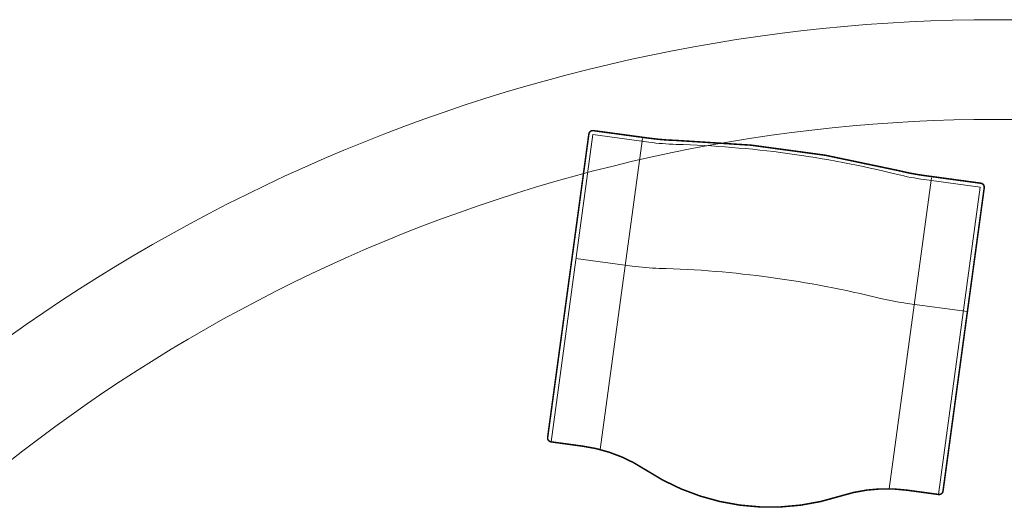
# Model space of a CAD drawing. Header units: millimetres. Extents: x 21148.2 to 21239.2, y 30135 to 30201.8.
# Tile 101 of 189: x 21162.5 to 21164.5, y 30177.6 to 30178.6. Entities that reach past the tile are written whole.
import ezdxf

# ---------------------------------------------------------------- set-up
doc = ezdxf.new("R2010")
doc.units = ezdxf.units.MM
doc.layers.add('AR-T1E-20-L1$0$ENHANCE PTB LVL 1 - BUILDING WALLS$0$I-FURN', color=7, linetype='Continuous', lineweight=13)
doc.layers.add('AR-T1E-20-L1$0$Seating', color=7, linetype='Continuous', lineweight=13)

# ---------------------------------------------------------------- blocks, each defined once
blk = doc.blocks.new('AR-T1E-20-L1$0$Landseat')
at = {"layer": 'AR-T1E-20-L1$0$Seating', "ltscale": 10}
for p, q in [((72.8, 292.5), (702.4, 292.5)), ((72.8, -292.5), (702.4, -292.5))]:
    blk.add_line(p, q, dxfattribs=at)
at = {"layer": 'AR-T1E-20-L1$0$Seating', "ltscale": 10, "const_width": 3}
blk.add_lwpolyline([(74.8, 392), (74.8, 327.7, -0.112714), (45.1, 197.5, 0.228329), (45.1, -197.5, -0.112714), (74.8, -327.7), (74.8, -392, 0.414214), (82.8, -400), (696.8, -400, 0.414214), (704.8, -392), (704.8, -278.4, -0.026921), (707.7, -224.7, 0.053882), (707.7, 224.7, -0.026921), (704.8, 278.4), (704.8, 392, 0.414214), (696.8, 400), (82.8, 400, 0.414214)], format="xyb", close=True, dxfattribs=at)
at = {"layer": 'AR-T1E-20-L1$0$Seating', "ltscale": 10}
for points in [[(74.8, -392), (696.8, -392), (696.8, -278.4, -0.026921), (699.8, -223.8, 0.053882), (699.8, 223.8, -0.026921), (696.8, 278.4), (696.8, 392), (74.8, 392)], [(446, -400), (446, -278.4, -0.026921), (448.9, -223.8, 0.053882), (448.9, 223.8, -0.026921), (446, 278.4), (446, 392)]]:
    blk.add_lwpolyline(points, format="xyb", dxfattribs=at)

msp = doc.modelspace()

# ---------------------------------------------------------------- linework, layer by layer
at = {"layer": 'AR-T1E-20-L1$0$ENHANCE PTB LVL 1 - BUILDING WALLS$0$I-FURN'}
msp.add_lwpolyline([(21151.6176, 30158.22), (21161.7802, 30177.2815, -0.430225), (21166.684, 30177.7857), (21178.8309, 30162.4488, -0.43714), (21176.9638, 30158.0531), (21154.5765, 30153.6581, -0.553804), (21151.6204, 30158.226)], format="xyb", dxfattribs=at)
msp.add_lwpolyline([(21151.7967, 30158.1308), (21161.9487, 30177.1725, -0.426961), (21166.5392, 30177.6463), (21178.6584, 30162.3445, -0.433306), (21176.9102, 30158.2464), (21154.5559, 30153.8579, -0.550633)], format="xyb", close=True, dxfattribs=at)

# ---------------------------------------------------------------- block references
at = {"layer": 'AR-T1E-20-L1$0$Seating', "ltscale": 10, "xscale": 0.001, "yscale": 0.001, "zscale": 0.001, "rotation": 82.2671904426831}
msp.add_blockref('AR-T1E-20-L1$0$Landseat', (21163.9575, 30177.6326), dxfattribs=at)

doc.saveas('drawing.dxf')
